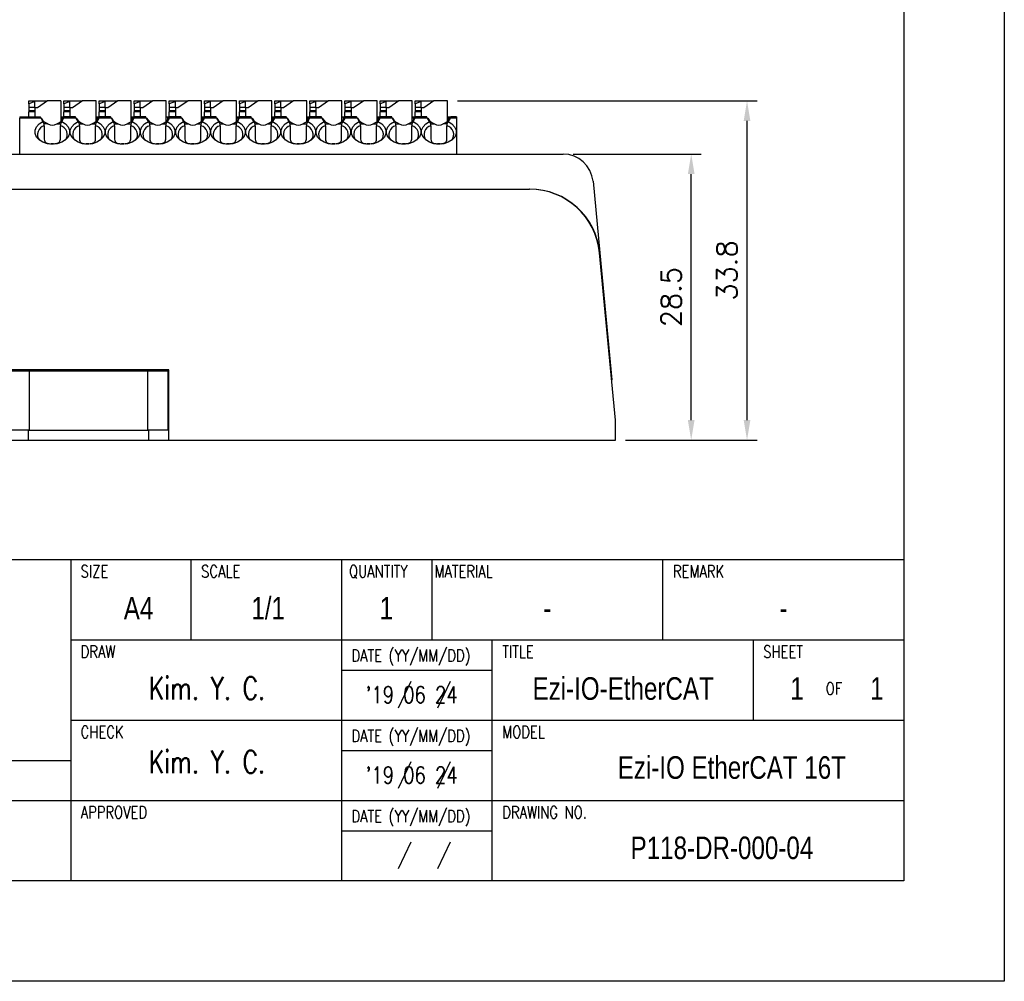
# Model space of a CAD drawing. Header units: millimetres. Extents: x 0 to 297, y 0 to 210.
# Tile 8 of 14: x 199 to 297, y 0 to 96. Entities that reach past the tile are written whole.
import ezdxf

# ---------------------------------------------------------------- set-up
doc = ezdxf.new("R2010")
doc.units = ezdxf.units.MM
doc.header["$PDSIZE"] = -1
doc.layers.add('DIM', color=3, linetype='Continuous')
doc.layers.add('SHEET', color=1, linetype='Continuous')
doc.styles.add('SHB', font='romans.shx', dxfattribs={"width": 0.75, "bigfont": 'whgtxt.shx'})
doc.styles.add('SHEET1', font='ROMANS.SHX', dxfattribs={"width": 0.8, "height": 3})
doc.styles.add('SHEET2', font='txt', dxfattribs={"width": 0.8, "height": 3})
doc.styles.get("Standard").update_dxf_attribs({"font": 'txt.shx', "bigfont": 'whgtxt.shx'})
doc.dimstyles.new('ISO-25', dxfattribs={"dimtxt": 2.5, "dimasz": 2.5, "dimexe": 1.25, "dimexo": 0.625, "dimtad": 1, "dimtxsty": 'Standard', "dimcen": 2.5, "dimadec": 0, "dimazin": 0, "dimtfac": 1, "dimtmove": 0, "dimatfit": 3, "dimfxl": 0, "dimarcsym": 0})

# ---------------------------------------------------------------- blocks, each defined once
blk = doc.blocks.new('*D24')
at = {"color": 8, "lineweight": -2}
for p, q in [((254.044, 82.392), (266.812, 82.392)), ((265.812, 55.892), (265.812, 80.392)), ((259.274, 53.892), (266.812, 53.892))]:
    blk.add_line(p, q, dxfattribs=at)
at = {"color": 8}
for points in [[(265.478, 80.392), (266.145, 80.392), (265.812, 82.392)], [(265.478, 55.892), (266.145, 55.892), (265.812, 53.892)]]:
    blk.add_solid(points, dxfattribs=at)
at = {"layer": 'Defpoints', "color": 0}
for p in [(253.044, 82.392), (265.812, 82.392), (258.274, 53.892)]:
    blk.add_point(p, dxfattribs=at)
at = {"color": 3, "insert": (263.812, 68.142), "char_height": 2, "attachment_point": 5, "rotation": 90}
blk.add_mtext('\\A1;28.5', dxfattribs=at)
blk = doc.blocks.new('*D25')
at = {"color": 8, "lineweight": -2}
for p, q in [((242.524, 87.692), (272.372, 87.692)), ((271.372, 55.892), (271.372, 85.692)), ((259.274, 53.892), (272.372, 53.892))]:
    blk.add_line(p, q, dxfattribs=at)
at = {"color": 8}
for points in [[(271.039, 85.692), (271.706, 85.692), (271.372, 87.692)], [(271.039, 55.892), (271.706, 55.892), (271.372, 53.892)]]:
    blk.add_solid(points, dxfattribs=at)
at = {"layer": 'Defpoints', "color": 0}
for p in [(241.524, 87.692), (271.372, 87.692), (258.274, 53.892)]:
    blk.add_point(p, dxfattribs=at)
at = {"color": 3, "insert": (269.372, 70.792), "char_height": 2, "attachment_point": 5, "rotation": 90}
blk.add_mtext('\\A1;33.8', dxfattribs=at)

msp = doc.modelspace()

# ---------------------------------------------------------------- linework, layer by layer
for p, q in [((199.8244, 87.6921), (200.4244, 87.6921)), ((199.8244, 87.3818), (199.8244, 87.6921)), ((200.4244, 87.6283), (199.8244, 87.3818)), ((199.8244, 87.3818), (199.8244, 87.0188)), ((200.4244, 87.6921), (201.6856, 87.6921)), ((200.4244, 86.9921), (200.4244, 87.6921)), ((201.6856, 87.6921), (200.6859, 86.9921)), ((203.0244, 87.6921), (201.6856, 87.6921)), ((203.0244, 87.6921), (203.0244, 85.645)), ((203.3244, 87.6921), (203.9244, 87.6921)), ((203.3244, 87.3818), (203.3244, 87.6921)), ((203.9244, 87.6283), (203.3244, 87.3818)), ((203.3244, 87.3818), (203.3244, 87.0188)), ((203.9244, 87.6921), (205.1856, 87.6921)), ((203.9244, 86.9921), (203.9244, 87.6921)), ((205.1856, 87.6921), (204.1859, 86.9921)), ((206.5244, 87.6921), (205.1856, 87.6921)), ((206.5244, 85.645), (206.5244, 87.6921)), ((206.8244, 87.6921), (207.4244, 87.6921)), ((206.8244, 87.3818), (206.8244, 87.6921)), ((207.4244, 87.6283), (206.8244, 87.3818)), ((206.8244, 87.3818), (206.8244, 87.0188)), ((207.4244, 87.6921), (208.6856, 87.6921)), ((207.4244, 86.9921), (207.4244, 87.6921)), ((208.6856, 87.6921), (207.6859, 86.9921)), ((210.0244, 87.6921), (208.6856, 87.6921)), ((210.0244, 85.645), (210.0244, 87.6921)), ((210.3244, 87.6921), (210.9244, 87.6921)), ((210.3244, 87.3818), (210.3244, 87.6921)), ((210.9244, 87.6283), (210.3244, 87.3818)), ((210.3244, 87.3818), (210.3244, 87.0188)), ((210.9244, 87.6921), (212.1856, 87.6921)), ((210.9244, 86.9921), (210.9244, 87.6921)), ((212.1856, 87.6921), (211.1859, 86.9921)), ((213.5244, 87.6921), (212.1856, 87.6921)), ((213.5244, 85.645), (213.5244, 87.6921)), ((213.8244, 87.6921), (214.4244, 87.6921)), ((213.8244, 87.3818), (213.8244, 87.6921)), ((214.4244, 87.6283), (213.8244, 87.3818)), ((213.8244, 87.3818), (213.8244, 87.0188)), ((214.4244, 87.6921), (215.6856, 87.6921)), ((214.4244, 86.9921), (214.4244, 87.6921)), ((215.6856, 87.6921), (214.6859, 86.9921)), ((217.0244, 87.6921), (215.6856, 87.6921)), ((217.0244, 85.645), (217.0244, 87.6921)), ((217.3244, 87.6921), (217.9244, 87.6921)), ((217.3244, 87.3818), (217.3244, 87.6921)), ((217.9244, 87.6283), (217.3244, 87.3818)), ((217.3244, 87.3818), (217.3244, 87.0188)), ((217.9244, 87.6921), (219.1856, 87.6921)), ((217.9244, 86.9921), (217.9244, 87.6921)), ((219.1856, 87.6921), (218.1859, 86.9921)), ((220.5244, 87.6921), (219.1856, 87.6921)), ((220.5244, 85.645), (220.5244, 87.6921)), ((220.8244, 87.6921), (221.4244, 87.6921)), ((220.8244, 87.3818), (220.8244, 87.6921)), ((221.4244, 87.6283), (220.8244, 87.3818)), ((220.8244, 87.3818), (220.8244, 87.0188)), ((221.4244, 87.6921), (222.6856, 87.6921)), ((221.4244, 86.9921), (221.4244, 87.6921)), ((222.6856, 87.6921), (221.6859, 86.9921)), ((224.0244, 87.6921), (222.6856, 87.6921)), ((224.0244, 85.645), (224.0244, 87.6921)), ((224.3244, 87.6921), (224.9244, 87.6921)), ((224.3244, 87.3818), (224.3244, 87.6921)), ((224.9244, 87.6283), (224.3244, 87.3818)), ((224.3244, 87.3818), (224.3244, 87.0188)), ((224.9244, 87.6921), (226.1856, 87.6921)), ((224.9244, 86.9921), (224.9244, 87.6921)), ((226.1856, 87.6921), (225.1859, 86.9921)), ((227.5244, 87.6921), (226.1856, 87.6921)), ((227.5244, 85.645), (227.5244, 87.6921)), ((227.8244, 87.6921), (228.4244, 87.6921)), ((227.8244, 87.3818), (227.8244, 87.6921)), ((228.4244, 87.6283), (227.8244, 87.3818)), ((227.8244, 87.3818), (227.8244, 87.0188)), ((228.4244, 87.6921), (229.6856, 87.6921)), ((228.4244, 86.9921), (228.4244, 87.6921)), ((229.6856, 87.6921), (228.6859, 86.9921)), ((231.0244, 87.6921), (229.6856, 87.6921)), ((231.0244, 85.645), (231.0244, 87.6921)), ((231.3244, 87.6921), (231.9244, 87.6921)), ((231.3244, 87.3818), (231.3244, 87.6921)), ((231.9244, 87.6283), (231.3244, 87.3818)), ((231.3244, 87.3818), (231.3244, 87.0188)), ((231.9244, 87.6921), (233.1856, 87.6921)), ((231.9244, 86.9921), (231.9244, 87.6921)), ((233.1856, 87.6921), (232.1859, 86.9921)), ((234.5244, 87.6921), (233.1856, 87.6921)), ((234.5244, 85.645), (234.5244, 87.6921)), ((234.8244, 87.6921), (235.4244, 87.6921)), ((234.8244, 87.3818), (234.8244, 87.6921)), ((235.4244, 87.6283), (234.8244, 87.3818)), ((234.8244, 87.3818), (234.8244, 87.0188)), ((235.4244, 87.6921), (236.6856, 87.6921)), ((235.4244, 86.9921), (235.4244, 87.6921)), ((236.6856, 87.6921), (235.6859, 86.9921)), ((238.0244, 87.6921), (236.6856, 87.6921)), ((238.0244, 85.645), (238.0244, 87.6921)), ((238.3244, 87.6921), (238.9244, 87.6921)), ((238.3244, 87.3818), (238.3244, 87.6921)), ((238.9244, 87.6283), (238.3244, 87.3818)), ((238.3244, 87.3818), (238.3244, 87.0188)), ((238.9244, 87.6921), (240.1856, 87.6921)), ((238.9244, 86.9921), (238.9244, 87.6921)), ((240.1856, 87.6921), (239.1859, 86.9921)), ((241.5244, 87.6921), (240.1856, 87.6921)), ((241.5244, 85.645), (241.5244, 87.6921)), ((199.8244, 87.0188), (199.8244, 86.6842)), ((200.4244, 87.0188), (199.8244, 87.0188)), ((199.8244, 86.6842), (199.8244, 86.5899)), ((200.4244, 86.6842), (199.8244, 86.6842)), ((200.4244, 86.5899), (199.8244, 86.5899)), ((199.8244, 86.0921), (199.8244, 86.5899)), ((200.4244, 86.9921), (200.4244, 86.0921)), ((200.6859, 86.9921), (200.4244, 86.9921)), ((203.3244, 87.0188), (203.3244, 86.6842)), ((203.9244, 87.0188), (203.3244, 87.0188)), ((203.3244, 86.6842), (203.3244, 86.5899)), ((203.9244, 86.6842), (203.3244, 86.6842)), ((203.9244, 86.5899), (203.3244, 86.5899)), ((203.3244, 86.0921), (203.3244, 86.5899)), ((203.9244, 86.9921), (203.9244, 86.0921)), ((204.1859, 86.9921), (203.9244, 86.9921)), ((206.8244, 87.0188), (206.8244, 86.6842)), ((207.4244, 87.0188), (206.8244, 87.0188)), ((206.8244, 86.6842), (206.8244, 86.5899)), ((207.4244, 86.6842), (206.8244, 86.6842)), ((207.4244, 86.5899), (206.8244, 86.5899)), ((206.8244, 86.0921), (206.8244, 86.5899)), ((207.4244, 86.9921), (207.4244, 86.0921)), ((207.6859, 86.9921), (207.4244, 86.9921)), ((210.3244, 87.0188), (210.3244, 86.6842)), ((210.9244, 87.0188), (210.3244, 87.0188)), ((210.3244, 86.6842), (210.3244, 86.5899)), ((210.9244, 86.6842), (210.3244, 86.6842)), ((210.9244, 86.5899), (210.3244, 86.5899)), ((210.3244, 86.0921), (210.3244, 86.5899)), ((210.9244, 86.9921), (210.9244, 86.0921)), ((211.1859, 86.9921), (210.9244, 86.9921)), ((213.8244, 87.0188), (213.8244, 86.6842)), ((214.4244, 87.0188), (213.8244, 87.0188)), ((213.8244, 86.6842), (213.8244, 86.5899)), ((214.4244, 86.6842), (213.8244, 86.6842)), ((214.4244, 86.5899), (213.8244, 86.5899)), ((213.8244, 86.0921), (213.8244, 86.5899)), ((214.4244, 86.9921), (214.4244, 86.0921)), ((214.6859, 86.9921), (214.4244, 86.9921)), ((217.3244, 87.0188), (217.3244, 86.6842)), ((217.9244, 87.0188), (217.3244, 87.0188)), ((217.3244, 86.6842), (217.3244, 86.5899)), ((217.9244, 86.6842), (217.3244, 86.6842)), ((217.9244, 86.5899), (217.3244, 86.5899)), ((217.3244, 86.0921), (217.3244, 86.5899)), ((217.9244, 86.9921), (217.9244, 86.0921)), ((218.1859, 86.9921), (217.9244, 86.9921)), ((220.8244, 87.0188), (220.8244, 86.6842)), ((221.4244, 87.0188), (220.8244, 87.0188)), ((220.8244, 86.6842), (220.8244, 86.5899)), ((221.4244, 86.6842), (220.8244, 86.6842)), ((221.4244, 86.5899), (220.8244, 86.5899)), ((220.8244, 86.0921), (220.8244, 86.5899)), ((221.4244, 86.9921), (221.4244, 86.0921)), ((221.6859, 86.9921), (221.4244, 86.9921)), ((224.3244, 87.0188), (224.3244, 86.6842)), ((224.9244, 87.0188), (224.3244, 87.0188)), ((224.3244, 86.6842), (224.3244, 86.5899)), ((224.9244, 86.6842), (224.3244, 86.6842)), ((224.9244, 86.5899), (224.3244, 86.5899)), ((224.3244, 86.0921), (224.3244, 86.5899)), ((224.9244, 86.9921), (224.9244, 86.0921)), ((225.1859, 86.9921), (224.9244, 86.9921)), ((227.8244, 87.0188), (227.8244, 86.6842)), ((228.4244, 87.0188), (227.8244, 87.0188)), ((227.8244, 86.6842), (227.8244, 86.5899)), ((228.4244, 86.6842), (227.8244, 86.6842)), ((228.4244, 86.5899), (227.8244, 86.5899)), ((227.8244, 86.0921), (227.8244, 86.5899)), ((228.4244, 86.9921), (228.4244, 86.0921)), ((228.6859, 86.9921), (228.4244, 86.9921)), ((231.3244, 87.0188), (231.3244, 86.6842)), ((231.9244, 87.0188), (231.3244, 87.0188)), ((231.3244, 86.6842), (231.3244, 86.5899)), ((231.9244, 86.6842), (231.3244, 86.6842)), ((231.9244, 86.5899), (231.3244, 86.5899)), ((231.3244, 86.0921), (231.3244, 86.5899)), ((231.9244, 86.9921), (231.9244, 86.0921)), ((232.1859, 86.9921), (231.9244, 86.9921)), ((234.8244, 87.0188), (234.8244, 86.6842)), ((235.4244, 87.0188), (234.8244, 87.0188)), ((234.8244, 86.6842), (234.8244, 86.5899)), ((235.4244, 86.6842), (234.8244, 86.6842)), ((235.4244, 86.5899), (234.8244, 86.5899)), ((234.8244, 86.0921), (234.8244, 86.5899)), ((235.4244, 86.9921), (235.4244, 86.0921)), ((235.6859, 86.9921), (235.4244, 86.9921)), ((238.3244, 87.0188), (238.3244, 86.6842)), ((238.9244, 87.0188), (238.3244, 87.0188)), ((238.3244, 86.6842), (238.3244, 86.5899)), ((238.9244, 86.6842), (238.3244, 86.6842)), ((238.9244, 86.5899), (238.3244, 86.5899)), ((238.3244, 86.0921), (238.3244, 86.5899)), ((238.9244, 86.9921), (238.9244, 86.0921)), ((239.1859, 86.9921), (238.9244, 86.9921)), ((198.9244, 86.0921), (200.9702, 86.0921)), ((198.9244, 86.0921), (198.9244, 85.9457)), ((201.0548, 85.9457), (198.9244, 85.9457)), ((198.9244, 82.3921), (198.9244, 85.9457)), ((201.2411, 85.6229), (201.0548, 85.9457)), ((201.3744, 85.3921), (201.2411, 85.6229)), ((201.3744, 85.2065), (201.3744, 85.3921)), ((201.7344, 85.3921), (201.3744, 85.3921)), ((202.6143, 85.3921), (202.9744, 85.3921)), ((203.1076, 85.6229), (202.9744, 85.3921)), ((202.9744, 85.3921), (202.9744, 85.2065)), ((203.0244, 86.0921), (203.155, 86.0921)), ((203.294, 85.9457), (203.1076, 85.6229)), ((203.155, 86.0921), (203.2074, 86.0921)), ((203.2074, 86.0921), (203.3785, 86.0921)), ((203.2144, 85.8921), (203.2144, 85.8457)), ((203.25, 85.8921), (203.2144, 85.8921)), ((204.5548, 85.9457), (203.294, 85.9457)), ((204.4702, 86.0921), (203.3785, 86.0921)), ((204.7411, 85.6229), (204.5548, 85.9457)), ((204.8744, 85.3921), (204.7411, 85.6229)), ((204.8744, 85.2065), (204.8744, 85.3921)), ((204.8744, 85.3921), (205.2344, 85.3921)), ((206.1143, 85.3921), (206.4744, 85.3921)), ((206.6076, 85.6229), (206.4744, 85.3921)), ((206.4744, 85.3921), (206.4744, 85.2065)), ((206.5244, 86.0921), (206.655, 86.0921)), ((206.794, 85.9457), (206.6076, 85.6229)), ((206.655, 86.0921), (206.7074, 86.0921)), ((206.7074, 86.0921), (206.8785, 86.0921)), ((206.7144, 85.8921), (206.7144, 85.8457)), ((206.75, 85.8921), (206.7144, 85.8921)), ((208.0548, 85.9457), (206.794, 85.9457)), ((207.9702, 86.0921), (206.8785, 86.0921)), ((208.2411, 85.6229), (208.0548, 85.9457)), ((208.3744, 85.3921), (208.2411, 85.6229)), ((208.3744, 85.2065), (208.3744, 85.3921)), ((208.3744, 85.3921), (208.7344, 85.3921)), ((209.6143, 85.3921), (209.9744, 85.3921)), ((210.1076, 85.6229), (209.9744, 85.3921)), ((209.9744, 85.3921), (209.9744, 85.2065)), ((210.0244, 86.0921), (210.155, 86.0921)), ((210.294, 85.9457), (210.1076, 85.6229)), ((210.155, 86.0921), (210.2074, 86.0921)), ((210.2074, 86.0921), (210.3785, 86.0921)), ((210.2144, 85.8921), (210.2144, 85.8457)), ((210.25, 85.8921), (210.2144, 85.8921)), ((211.5548, 85.9457), (210.294, 85.9457)), ((211.4702, 86.0921), (210.3785, 86.0921)), ((211.7411, 85.6229), (211.5548, 85.9457)), ((211.8744, 85.3921), (211.7411, 85.6229)), ((211.8744, 85.2065), (211.8744, 85.3921)), ((211.8744, 85.3921), (212.2344, 85.3921)), ((213.1143, 85.3921), (213.4744, 85.3921)), ((213.6076, 85.6229), (213.4744, 85.3921)), ((213.4744, 85.3921), (213.4744, 85.2065)), ((213.5244, 86.0921), (213.655, 86.0921)), ((213.794, 85.9457), (213.6076, 85.6229)), ((213.655, 86.0921), (213.7074, 86.0921)), ((213.7074, 86.0921), (213.8785, 86.0921)), ((213.7144, 85.8921), (213.7144, 85.8457)), ((213.75, 85.8921), (213.7144, 85.8921)), ((215.0548, 85.9457), (213.794, 85.9457)), ((214.9702, 86.0921), (213.8785, 86.0921)), ((215.2411, 85.6229), (215.0548, 85.9457)), ((215.3744, 85.3921), (215.2411, 85.6229)), ((215.3744, 85.2065), (215.3744, 85.3921)), ((215.3744, 85.3921), (215.7344, 85.3921)), ((216.6143, 85.3921), (216.9744, 85.3921)), ((217.1076, 85.6229), (216.9744, 85.3921)), ((216.9744, 85.3921), (216.9744, 85.2065)), ((217.0244, 86.0921), (217.155, 86.0921)), ((217.294, 85.9457), (217.1076, 85.6229)), ((217.155, 86.0921), (217.2074, 86.0921)), ((217.2074, 86.0921), (217.3785, 86.0921)), ((217.2144, 85.8921), (217.2144, 85.8457)), ((217.25, 85.8921), (217.2144, 85.8921)), ((218.5548, 85.9457), (217.294, 85.9457)), ((218.4702, 86.0921), (217.3785, 86.0921)), ((218.7411, 85.6229), (218.5548, 85.9457)), ((218.8744, 85.3921), (218.7411, 85.6229)), ((218.8744, 85.2065), (218.8744, 85.3921)), ((218.8744, 85.3921), (219.2344, 85.3921)), ((220.1143, 85.3921), (220.4744, 85.3921)), ((220.6076, 85.6229), (220.4744, 85.3921)), ((220.4744, 85.3921), (220.4744, 85.2065)), ((220.5244, 86.0921), (220.655, 86.0921)), ((220.794, 85.9457), (220.6076, 85.6229)), ((220.655, 86.0921), (220.7074, 86.0921)), ((220.7074, 86.0921), (220.8785, 86.0921)), ((220.7144, 85.8921), (220.7144, 85.8457)), ((220.75, 85.8921), (220.7144, 85.8921)), ((222.0548, 85.9457), (220.794, 85.9457)), ((221.9702, 86.0921), (220.8785, 86.0921)), ((222.2411, 85.6229), (222.0548, 85.9457)), ((222.3744, 85.3921), (222.2411, 85.6229)), ((222.3744, 85.2065), (222.3744, 85.3921)), ((222.3744, 85.3921), (222.7344, 85.3921)), ((223.6143, 85.3921), (223.9744, 85.3921)), ((224.1076, 85.6229), (223.9744, 85.3921)), ((223.9744, 85.3921), (223.9744, 85.2065)), ((224.0244, 86.0921), (224.155, 86.0921)), ((224.294, 85.9457), (224.1076, 85.6229)), ((224.155, 86.0921), (224.2074, 86.0921)), ((224.2074, 86.0921), (224.3785, 86.0921)), ((224.2144, 85.8921), (224.2144, 85.8457)), ((224.25, 85.8921), (224.2144, 85.8921)), ((225.5548, 85.9457), (224.294, 85.9457)), ((225.4702, 86.0921), (224.3785, 86.0921)), ((225.7411, 85.6229), (225.5548, 85.9457)), ((225.8744, 85.3921), (225.7411, 85.6229)), ((225.8744, 85.2065), (225.8744, 85.3921)), ((225.8744, 85.3921), (226.2344, 85.3921)), ((227.1143, 85.3921), (227.4744, 85.3921)), ((227.6076, 85.6229), (227.4744, 85.3921)), ((227.4744, 85.3921), (227.4744, 85.2065)), ((227.5244, 86.0921), (227.655, 86.0921)), ((227.794, 85.9457), (227.6076, 85.6229)), ((227.655, 86.0921), (227.7074, 86.0921)), ((227.7074, 86.0921), (227.8785, 86.0921)), ((227.7144, 85.8921), (227.7144, 85.8457)), ((227.75, 85.8921), (227.7144, 85.8921)), ((229.0548, 85.9457), (227.794, 85.9457)), ((228.9702, 86.0921), (227.8785, 86.0921)), ((229.2411, 85.6229), (229.0548, 85.9457)), ((229.3744, 85.3921), (229.2411, 85.6229)), ((229.3744, 85.2065), (229.3744, 85.3921)), ((229.3744, 85.3921), (229.7344, 85.3921)), ((230.6143, 85.3921), (230.9744, 85.3921)), ((231.1076, 85.6229), (230.9744, 85.3921)), ((230.9744, 85.3921), (230.9744, 85.2065)), ((231.0244, 86.0921), (231.155, 86.0921)), ((231.294, 85.9457), (231.1076, 85.6229)), ((231.155, 86.0921), (231.2074, 86.0921)), ((231.2074, 86.0921), (231.3785, 86.0921)), ((231.2144, 85.8921), (231.2144, 85.8457)), ((231.25, 85.8921), (231.2144, 85.8921)), ((232.5548, 85.9457), (231.294, 85.9457)), ((232.4702, 86.0921), (231.3785, 86.0921)), ((232.5053, 86.0313), (232.5607, 85.9457)), ((232.7411, 85.6229), (232.5548, 85.9457)), ((232.8744, 85.3921), (232.7411, 85.6229)), ((232.8744, 85.2065), (232.8744, 85.3921)), ((232.8744, 85.3921), (233.2344, 85.3921)), ((234.1143, 85.3921), (234.4744, 85.3921)), ((234.6076, 85.6229), (234.4744, 85.3921)), ((234.4744, 85.3921), (234.4744, 85.2065)), ((234.5244, 86.0921), (234.655, 86.0921)), ((234.794, 85.9457), (234.6076, 85.6229)), ((234.655, 86.0921), (234.7074, 86.0921)), ((234.7074, 86.0921), (234.8785, 86.0921)), ((234.7144, 85.8921), (234.7144, 85.8457)), ((234.75, 85.8921), (234.7144, 85.8921)), ((234.7881, 85.9457), (234.8434, 86.0313)), ((236.0548, 85.9457), (234.794, 85.9457)), ((235.9702, 86.0921), (234.8785, 86.0921)), ((236.2411, 85.6229), (236.0548, 85.9457)), ((236.3744, 85.3921), (236.2411, 85.6229)), ((236.3744, 85.2065), (236.3744, 85.3921)), ((236.3744, 85.3921), (236.7344, 85.3921)), ((237.6143, 85.3921), (237.9744, 85.3921)), ((238.1076, 85.6229), (237.9744, 85.3921)), ((237.9744, 85.3921), (237.9744, 85.2065)), ((238.0244, 86.0921), (238.155, 86.0921)), ((238.294, 85.9457), (238.1076, 85.6229)), ((238.155, 86.0921), (238.2074, 86.0921)), ((238.2074, 86.0921), (238.3785, 86.0921)), ((238.2144, 85.8921), (238.2144, 85.8457)), ((238.25, 85.8921), (238.2144, 85.8921)), ((239.5548, 85.9457), (238.294, 85.9457)), ((239.4702, 86.0921), (238.3785, 86.0921)), ((239.7411, 85.6229), (239.5548, 85.9457)), ((239.8744, 85.3921), (239.7411, 85.6229)), ((239.8744, 85.2065), (239.8744, 85.3921)), ((239.8744, 85.3921), (240.2344, 85.3921)), ((241.4744, 85.3921), (241.1143, 85.3921)), ((241.6076, 85.6229), (241.4744, 85.3921)), ((241.4744, 85.3921), (241.4744, 85.2065)), ((241.5244, 86.0921), (241.655, 86.0921)), ((241.794, 85.9457), (241.6076, 85.6229)), ((241.655, 86.0921), (241.7074, 86.0921)), ((241.7074, 86.0921), (241.8785, 86.0921)), ((241.7144, 85.8921), (241.7144, 85.8457)), ((241.75, 85.8921), (241.7144, 85.8921)), ((242.4244, 85.9457), (241.794, 85.9457)), ((242.4244, 86.0921), (241.8785, 86.0921)), ((242.4244, 86.0921), (242.4244, 85.9457)), ((242.4244, 85.9457), (242.4244, 82.3921)), ((201.3744, 85.2065), (201.3744, 83.8865)), ((202.9744, 83.8865), (202.9744, 85.2065)), ((204.8744, 85.2065), (204.8744, 83.8865)), ((206.4744, 83.8865), (206.4744, 85.2065)), ((208.3744, 85.2065), (208.3744, 83.8865)), ((209.9744, 83.8865), (209.9744, 85.2065)), ((211.8744, 85.2065), (211.8744, 83.8865)), ((213.4744, 83.8865), (213.4744, 85.2065)), ((215.3744, 85.2065), (215.3744, 83.8865)), ((216.9744, 83.8865), (216.9744, 85.2065)), ((218.8744, 85.2065), (218.8744, 83.8865)), ((220.4744, 83.8865), (220.4744, 85.2065)), ((222.3744, 85.2065), (222.3744, 83.8865)), ((223.9744, 83.8865), (223.9744, 85.2065)), ((225.8744, 85.2065), (225.8744, 83.8865)), ((227.4744, 83.8865), (227.4744, 85.2065)), ((229.3744, 85.2065), (229.3744, 83.8865)), ((230.9744, 83.8865), (230.9744, 85.2065)), ((232.8744, 85.2065), (232.8744, 83.8865)), ((234.4744, 83.8865), (234.4744, 85.2065)), ((236.3744, 85.2065), (236.3744, 83.8865)), ((237.9744, 83.8865), (237.9744, 85.2065)), ((239.8744, 85.2065), (239.8744, 83.8865)), ((241.4744, 83.8865), (241.4744, 85.2065)), ((190.2744, 82.3921), (253.0441, 82.3921)), ((256.0308, 79.6739), (256.7029, 72.5496)), ((190.2744, 78.8921), (249.7036, 78.8921)), ((258.2744, 55.8921), (256.6715, 72.5621)), ((256.7029, 72.5496), (257.897, 59.8921)), ((213.7744, 60.8921), (197.7744, 60.8921)), ((204.8744, 60.7921), (204.8744, 60.8921)), ((206.6744, 60.7921), (206.6744, 60.8921)), ((213.7744, 53.8921), (213.7744, 60.8921)), ((197.8744, 60.7921), (199.8744, 60.7921)), ((199.8744, 60.7921), (199.8744, 54.8921)), ((199.8744, 60.7921), (211.6744, 60.7921)), ((211.6744, 54.8921), (211.6744, 60.7921)), ((211.6744, 60.7921), (213.6744, 60.7921)), ((213.6744, 60.7921), (213.6744, 54.8921)), ((257.8897, 59.8921), (257.897, 59.8921)), ((213.6744, 59.3921), (213.7744, 59.3921)), ((258.2744, 53.8921), (258.2744, 55.8921)), ((199.8744, 54.8921), (197.8744, 54.8921)), ((199.7744, 54.8921), (199.7744, 53.8921)), ((199.8744, 54.8921), (211.6744, 54.8921)), ((213.6744, 54.8921), (211.6744, 54.8921)), ((211.7744, 53.8921), (211.7744, 54.8921)), ((197.7744, 53.8921), (199.7744, 53.8921)), ((199.7744, 53.8921), (211.7744, 53.8921)), ((211.7744, 53.8921), (213.7744, 53.8921)), ((213.7744, 53.8921), (258.2744, 53.8921))]:
    msp.add_line(p, q)
at = {"color": 6}
msp.add_lwpolyline([(0, 210), (297, 210), (297, 0), (0, 0)], close=True, dxfattribs=at)
at = {"color": 4}
msp.add_lwpolyline([(10, 200), (287, 200), (287, 10), (10, 10)], close=True, dxfattribs=at)
at = {"flags": 128}
for points in [[(203.1076, 85.6229), (203.4808, 85.3951), (203.7479, 85.1021), (203.8874, 84.7677), (203.8879, 84.4191), (203.7494, 84.0845), (203.4832, 83.7911), (203.1107, 83.5627), (202.6623, 83.4178), (202.1744, 83.3681), (201.6864, 83.4178), (201.238, 83.5627), (200.8655, 83.7911), (200.5993, 84.0845), (200.4608, 84.4191), (200.4613, 84.7677), (200.6008, 85.1021), (200.868, 85.3951), (201.2411, 85.6229)], [(201.0548, 85.9457), (201.0189, 86.0078), (200.9922, 86.054), (200.9758, 86.0825), (200.9702, 86.0921)], [(203.3785, 86.0921), (203.373, 86.0825), (203.3565, 86.054), (203.3299, 86.0078), (203.294, 85.9457)], [(206.6076, 85.6229), (206.9808, 85.3951), (207.2479, 85.1021), (207.3874, 84.7677), (207.3879, 84.4191), (207.2494, 84.0845), (206.9832, 83.7911), (206.6107, 83.5627), (206.1623, 83.4178), (205.6744, 83.3681), (205.1864, 83.4178), (204.738, 83.5627), (204.3655, 83.7911), (204.0993, 84.0845), (203.9608, 84.4191), (203.9613, 84.7677), (204.1008, 85.1021), (204.368, 85.3951), (204.7411, 85.6229)], [(204.5548, 85.9457), (204.5189, 86.0078), (204.4922, 86.054), (204.4758, 86.0825), (204.4702, 86.0921)], [(206.8785, 86.0921), (206.873, 86.0825), (206.8565, 86.054), (206.8299, 86.0078), (206.794, 85.9457)], [(210.1076, 85.6229), (210.4808, 85.3951), (210.7479, 85.1021), (210.8874, 84.7677), (210.8879, 84.4191), (210.7494, 84.0845), (210.4832, 83.7911), (210.1107, 83.5627), (209.6623, 83.4178), (209.1744, 83.3681), (208.6864, 83.4178), (208.238, 83.5627), (207.8655, 83.7911), (207.5993, 84.0845), (207.4608, 84.4191), (207.4613, 84.7677), (207.6008, 85.1021), (207.868, 85.3951), (208.2411, 85.6229)], [(208.0548, 85.9457), (208.0189, 86.0078), (207.9922, 86.054), (207.9758, 86.0825), (207.9702, 86.0921)], [(210.3785, 86.0921), (210.373, 86.0825), (210.3565, 86.054), (210.3299, 86.0078), (210.294, 85.9457)], [(213.6076, 85.6229), (213.9808, 85.3951), (214.2479, 85.1021), (214.3874, 84.7677), (214.3879, 84.4191), (214.2494, 84.0845), (213.9832, 83.7911), (213.6107, 83.5627), (213.1623, 83.4178), (212.6744, 83.3681), (212.1864, 83.4178), (211.738, 83.5627), (211.3655, 83.7911), (211.0993, 84.0845), (210.9608, 84.4191), (210.9613, 84.7677), (211.1008, 85.1021), (211.368, 85.3951), (211.7411, 85.6229)], [(211.5548, 85.9457), (211.5189, 86.0078), (211.4922, 86.054), (211.4758, 86.0825), (211.4702, 86.0921)], [(213.8785, 86.0921), (213.873, 86.0825), (213.8565, 86.054), (213.8299, 86.0078), (213.794, 85.9457)], [(217.1076, 85.6229), (217.4807, 85.3951), (217.7479, 85.1021), (217.8874, 84.7677), (217.8879, 84.4191), (217.7494, 84.0845), (217.4832, 83.7911), (217.1107, 83.5627), (216.6623, 83.4178), (216.1744, 83.3681), (215.6864, 83.4178), (215.238, 83.5627), (214.8655, 83.7911), (214.5993, 84.0845), (214.4608, 84.4191), (214.4613, 84.7677), (214.6008, 85.1021), (214.868, 85.3951), (215.2411, 85.6229)], [(215.0548, 85.9457), (215.0189, 86.0078), (214.9922, 86.054), (214.9758, 86.0825), (214.9702, 86.0921)], [(217.3785, 86.0921), (217.373, 86.0825), (217.3565, 86.054), (217.3299, 86.0078), (217.294, 85.9457)], [(220.6076, 85.6229), (220.9808, 85.3951), (221.2479, 85.1021), (221.3874, 84.7677), (221.3879, 84.4191), (221.2494, 84.0845), (220.9832, 83.7911), (220.6107, 83.5627), (220.1623, 83.4178), (219.6744, 83.3681), (219.1864, 83.4178), (218.738, 83.5627), (218.3655, 83.7911), (218.0993, 84.0845), (217.9608, 84.4191), (217.9613, 84.7677), (218.1008, 85.1021), (218.368, 85.3951), (218.7411, 85.6229)], [(218.5548, 85.9457), (218.5189, 86.0078), (218.4922, 86.054), (218.4758, 86.0825), (218.4702, 86.0921)], [(220.8785, 86.0921), (220.873, 86.0825), (220.8565, 86.054), (220.8299, 86.0078), (220.794, 85.9457)], [(224.1076, 85.6229), (224.4808, 85.3951), (224.7479, 85.1021), (224.8874, 84.7677), (224.8879, 84.4191), (224.7494, 84.0845), (224.4832, 83.7911), (224.1107, 83.5627), (223.6623, 83.4178), (223.1744, 83.3681), (222.6864, 83.4178), (222.238, 83.5627), (221.8655, 83.7911), (221.5993, 84.0845), (221.4608, 84.4191), (221.4613, 84.7677), (221.6008, 85.1021), (221.868, 85.3951), (222.2411, 85.6229)], [(222.0548, 85.9457), (222.0189, 86.0078), (221.9922, 86.054), (221.9758, 86.0825), (221.9702, 86.0921)], [(224.3785, 86.0921), (224.373, 86.0825), (224.3565, 86.054), (224.3299, 86.0078), (224.294, 85.9457)], [(227.6076, 85.6229), (227.9808, 85.3951), (228.2479, 85.1021), (228.3874, 84.7677), (228.3879, 84.4191), (228.2494, 84.0845), (227.9832, 83.7911), (227.6107, 83.5627), (227.1623, 83.4178), (226.6744, 83.3681), (226.1864, 83.4178), (225.738, 83.5627), (225.3655, 83.7911), (225.0993, 84.0845), (224.9608, 84.4191), (224.9613, 84.7677), (225.1008, 85.1021), (225.368, 85.3951), (225.7411, 85.6229)], [(225.5548, 85.9457), (225.5189, 86.0078), (225.4922, 86.054), (225.4758, 86.0825), (225.4702, 86.0921)], [(227.8785, 86.0921), (227.873, 86.0825), (227.8565, 86.054), (227.8299, 86.0078), (227.794, 85.9457)], [(231.1076, 85.6229), (231.4808, 85.3951), (231.7479, 85.1021), (231.8874, 84.7677), (231.8879, 84.4191), (231.7494, 84.0845), (231.4832, 83.7911), (231.1107, 83.5627), (230.6623, 83.4178), (230.1744, 83.3681), (229.6864, 83.4178), (229.238, 83.5627), (228.8655, 83.7911), (228.5993, 84.0845), (228.4608, 84.4191), (228.4613, 84.7677), (228.6008, 85.1021), (228.868, 85.3951), (229.2411, 85.6229)], [(229.0548, 85.9457), (229.0189, 86.0078), (228.9922, 86.054), (228.9758, 86.0825), (228.9702, 86.0921)], [(231.3785, 86.0921), (231.373, 86.0825), (231.3565, 86.054), (231.3299, 86.0078), (231.294, 85.9457)], [(234.6076, 85.6229), (234.9808, 85.3951), (235.2479, 85.1021), (235.3874, 84.7677), (235.3879, 84.4191), (235.2494, 84.0845), (234.9832, 83.7911), (234.6107, 83.5627), (234.1623, 83.4178), (233.6744, 83.3681), (233.1864, 83.4178), (232.738, 83.5627), (232.3655, 83.7911), (232.0993, 84.0845), (231.9608, 84.4191), (231.9613, 84.7677), (232.1008, 85.1021), (232.368, 85.3951), (232.7411, 85.6229)], [(232.5548, 85.9457), (232.5189, 86.0078), (232.4922, 86.054), (232.4758, 86.0825), (232.4702, 86.0921)], [(234.8785, 86.0921), (234.873, 86.0825), (234.8565, 86.054), (234.8299, 86.0078), (234.794, 85.9457)], [(238.1076, 85.6229), (238.4808, 85.3951), (238.7479, 85.1021), (238.8874, 84.7677), (238.8879, 84.4191), (238.7494, 84.0845), (238.4832, 83.7911), (238.1107, 83.5627), (237.6623, 83.4178), (237.1744, 83.3681), (236.6864, 83.4178), (236.238, 83.5627), (235.8655, 83.7911), (235.5993, 84.0845), (235.4608, 84.4191), (235.4613, 84.7677), (235.6008, 85.1021), (235.868, 85.3951), (236.2411, 85.6229)], [(236.0548, 85.9457), (236.0189, 86.0078), (235.9922, 86.054), (235.9758, 86.0825), (235.9702, 86.0921)], [(238.3785, 86.0921), (238.373, 86.0825), (238.3565, 86.054), (238.3299, 86.0078), (238.294, 85.9457)], [(241.6076, 85.6229), (241.9808, 85.3951), (242.2479, 85.1021), (242.3874, 84.7677), (242.3879, 84.4191), (242.2494, 84.0845), (241.9832, 83.7911), (241.6107, 83.5627), (241.1623, 83.4178), (240.6744, 83.3681), (240.1864, 83.4178), (239.738, 83.5627), (239.3655, 83.7911), (239.0993, 84.0845), (238.9608, 84.4191), (238.9613, 84.7677), (239.1008, 85.1021), (239.368, 85.3951), (239.7411, 85.6229)], [(239.5548, 85.9457), (239.5189, 86.0078), (239.4922, 86.054), (239.4758, 86.0825), (239.4702, 86.0921)], [(241.8785, 86.0921), (241.873, 86.0825), (241.8565, 86.054), (241.8299, 86.0078), (241.794, 85.9457)]]:
    msp.add_lwpolyline(points, dxfattribs=at)
for centre, radius, start, end in [((202.1744, 86.0603), 0.8, 236.63786, 303.36214), ((205.6744, 86.0603), 0.8, 236.63786, 303.36214), ((209.1744, 86.0603), 0.8, 236.63786, 303.36214), ((212.6744, 86.0603), 0.8, 236.63786, 303.36214), ((216.1744, 86.0603), 0.8, 236.63786, 303.36214), ((219.6744, 86.0603), 0.8, 236.63786, 303.36214), ((223.1744, 86.0603), 0.8, 236.63786, 303.36214), ((226.6744, 86.0603), 0.8, 236.63786, 303.36214), ((230.1744, 86.0603), 0.8, 236.63786, 303.36214), ((233.6744, 86.0603), 0.8, 236.63786, 303.36214), ((237.1744, 86.0603), 0.8, 236.63786, 303.36214), ((240.6744, 86.0603), 0.8, 236.63786, 303.36214), ((201.6097, 84.3234), 0.9139, 104.92014, 216.875767), ((202.739, 84.3234), 0.9139, 323.126685, 75.077674), ((205.1097, 84.3234), 0.9139, 104.92014, 216.875767), ((206.2391, 84.3234), 0.9139, 323.12434, 75.080018), ((208.6097, 84.3234), 0.9139, 104.919813, 216.875828), ((209.7391, 84.3234), 0.9139, 323.124172, 75.080187), ((212.1097, 84.3234), 0.9139, 104.919813, 216.875828), ((213.2391, 84.3234), 0.9139, 323.124172, 75.080187), ((215.6097, 84.3234), 0.9139, 104.919982, 216.87566), ((216.7391, 84.3234), 0.9139, 323.124172, 75.080187), ((219.1097, 84.3234), 0.9139, 104.921069, 216.874572), ((220.239, 84.3234), 0.9139, 323.125501, 75.078858), ((222.6097, 84.3234), 0.9139, 104.919977, 216.875798), ((223.739, 84.3234), 0.9139, 323.125428, 75.078931), ((226.1097, 84.3234), 0.9139, 104.920061, 216.875713), ((227.239, 84.3234), 0.9139, 323.125459, 75.078767), ((229.6097, 84.3234), 0.9139, 104.921233, 216.874541), ((230.739, 84.3234), 0.9139, 323.125459, 75.078767), ((233.1097, 84.3234), 0.9139, 104.921233, 216.874541), ((234.239, 84.3234), 0.9139, 323.12548, 75.078812), ((236.6097, 84.3234), 0.9139, 104.920605, 216.875169), ((237.739, 84.3234), 0.9139, 323.124857, 75.079435), ((240.1097, 84.3234), 0.9139, 104.920565, 216.875143), ((241.239, 84.3234), 0.9139, 323.125169, 75.079124), ((253.0441, 79.3921), 3, 5.389312, 90), ((249.7036, 71.8921), 7, 5.492325, 90), ((249.7338, 71.8921), 7, 5.389312, 90)]:
    msp.add_arc(centre, radius, start, end)
for centre, major_axis, ratio, start_param, end_param in [((202.1744, 87.0872), (0, 1.7787), 0.8164966, 2.2676264, 2.8338204), ((202.1744, 87.0872), (0, 1.7787), 0.8164966, 3.4493649, 4.0155589), ((203.155, 85.5921), (0, 0.5), 0.0349208, 5.126844, 6.2831853), ((203.2074, 85.8921), (0, 0.2), 0.0349208, 4.712389, 6.2831853), ((205.6744, 87.0872), (0, 1.7787), 0.8164966, 2.2676264, 2.8338204), ((205.6744, 87.0872), (0, 1.7787), 0.8164966, 3.4493649, 4.0155589), ((206.655, 85.5921), (0, 0.5), 0.0349208, 5.126844, 6.2831853), ((206.7074, 85.8921), (0, 0.2), 0.0349208, 4.712389, 6.2831853), ((209.1744, 87.0872), (0, 1.7787), 0.8164966, 2.2676264, 2.8338204), ((209.1744, 87.0872), (0, 1.7787), 0.8164966, 3.4493649, 4.0155589), ((210.155, 85.5921), (0, 0.5), 0.0349208, 5.126844, 6.2831853), ((210.2074, 85.8921), (0, 0.2), 0.0349208, 4.712389, 6.2831853), ((212.6744, 87.0872), (0, 1.7787), 0.8164966, 2.2676264, 2.8338204), ((212.6744, 87.0872), (0, 1.7787), 0.8164966, 3.4493649, 4.0155589), ((213.655, 85.5921), (0, 0.5), 0.0349208, 5.126844, 6.2831853), ((213.7074, 85.8921), (0, 0.2), 0.0349208, 4.712389, 6.2831853), ((216.1744, 87.0872), (0, 1.7787), 0.8164966, 2.2676264, 2.8338204), ((216.1744, 87.0872), (0, 1.7787), 0.8164966, 3.4493649, 4.0155589), ((217.155, 85.5921), (0, 0.5), 0.0349208, 5.126844, 6.2831853), ((217.2074, 85.8921), (0, 0.2), 0.0349208, 4.712389, 6.2831853), ((219.6744, 87.0872), (0, 1.7787), 0.8164966, 2.2676264, 2.8338204), ((219.6744, 87.0872), (0, 1.7787), 0.8164966, 3.4493649, 4.0155589), ((220.655, 85.5921), (0, 0.5), 0.0349208, 5.126844, 6.2831853), ((220.7074, 85.8921), (0, 0.2), 0.0349208, 4.712389, 6.2831853), ((223.1744, 87.0872), (0, 1.7787), 0.8164966, 2.2676264, 2.8338204), ((223.1744, 87.0872), (0, 1.7787), 0.8164966, 3.4493649, 4.0155589), ((224.155, 85.5921), (0, 0.5), 0.0349208, 5.126844, 6.2831853), ((224.2074, 85.8921), (0, 0.2), 0.0349208, 4.712389, 6.2831853), ((226.6744, 87.0872), (0, 1.7787), 0.8164966, 2.2676264, 2.8338204), ((226.6744, 87.0872), (0, 1.7787), 0.8164966, 3.4493649, 4.0155589), ((227.655, 85.5921), (0, 0.5), 0.0349208, 5.126844, 6.2831853), ((227.7074, 85.8921), (0, 0.2), 0.0349208, 4.712389, 6.2831853), ((230.1744, 87.0872), (0, 1.7787), 0.8164966, 2.2676264, 2.8338204), ((230.1744, 87.0872), (0, 1.7787), 0.8164966, 3.4493649, 4.0155589), ((231.155, 85.5921), (0, 0.5), 0.0349208, 5.126844, 6.2831853), ((231.2074, 85.8921), (0, 0.2), 0.0349208, 4.712389, 6.2831853), ((233.6744, 87.0872), (0, 1.7787), 0.8164966, 2.2676264, 2.8338204), ((233.6744, 87.0872), (0, 1.7787), 0.8164966, 3.4493649, 4.0155589), ((234.655, 85.5921), (0, 0.5), 0.0349208, 5.126844, 6.2831853), ((234.7074, 85.8921), (0, 0.2), 0.0349208, 4.712389, 6.2831853), ((237.1744, 87.0872), (0, 1.7787), 0.8164966, 2.2676264, 2.8338204), ((237.1744, 87.0872), (0, 1.7787), 0.8164966, 3.4493649, 4.0155589), ((238.155, 85.5921), (0, 0.5), 0.0349208, 5.126844, 6.2831853), ((238.2074, 85.8921), (0, 0.2), 0.0349208, 4.712389, 6.2831853), ((240.6744, 87.0872), (0, 1.7787), 0.8164966, 2.2676264, 2.8338204), ((240.6744, 87.0872), (0, 1.7787), 0.8164966, 3.4493649, 4.0155589), ((241.655, 85.5921), (0, 0.5), 0.0349208, 5.126844, 6.2831853), ((241.7074, 85.8921), (0, 0.2), 0.0349208, 4.712389, 6.2831853), ((202.1744, 81.2921), (0, 2.1213), 0.7071068, 0, 0.1728467), ((202.1744, 81.2921), (0, 2.1213), 0.7071068, 6.1103386, 6.2831853), ((205.6744, 81.2921), (0, 2.1213), 0.7071068, 0, 0.1728467), ((205.6744, 81.2921), (0, 2.1213), 0.7071068, 6.1103386, 6.2831853), ((209.1744, 81.2921), (0, 2.1213), 0.7071068, 0, 0.1728467), ((209.1744, 81.2921), (0, 2.1213), 0.7071068, 6.1103386, 6.2831853), ((212.6744, 81.2921), (0, 2.1213), 0.7071068, 0, 0.1728467), ((212.6744, 81.2921), (0, 2.1213), 0.7071068, 6.1103386, 6.2831853), ((216.1744, 81.2921), (0, 2.1213), 0.7071068, 0, 0.1728467), ((216.1744, 81.2921), (0, 2.1213), 0.7071068, 6.1103386, 6.2831853), ((219.6744, 81.2921), (0, 2.1213), 0.7071068, 0, 0.1728467), ((219.6744, 81.2921), (0, 2.1213), 0.7071068, 6.1103386, 6.2831853), ((223.1744, 81.2921), (0, 2.1213), 0.7071068, 0, 0.1728467), ((223.1744, 81.2921), (0, 2.1213), 0.7071068, 6.1103386, 6.2831853), ((226.6744, 81.2921), (0, 2.1213), 0.7071068, 0, 0.1728467), ((226.6744, 81.2921), (0, 2.1213), 0.7071068, 6.1103386, 6.2831853), ((230.1744, 81.2921), (0, 2.1213), 0.7071068, 0, 0.1728467), ((230.1744, 81.2921), (0, 2.1213), 0.7071068, 6.1103386, 6.2831853), ((233.6744, 81.2921), (0, 2.1213), 0.7071068, 0, 0.1728467), ((233.6744, 81.2921), (0, 2.1213), 0.7071068, 6.1103386, 6.2831853), ((237.1744, 81.2921), (0, 2.1213), 0.7071068, 0, 0.1728467), ((237.1744, 81.2921), (0, 2.1213), 0.7071068, 6.1103386, 6.2831853), ((240.6744, 81.2921), (0, 2.1213), 0.7071068, 0, 0.1728467), ((240.6744, 81.2921), (0, 2.1213), 0.7071068, 6.1103386, 6.2831853)]:
    msp.add_ellipse(centre, major_axis=major_axis, ratio=ratio, start_param=start_param, end_param=end_param)
for points, knots in [([(201.3744, 83.8865), (201.384, 83.7942), (201.3997, 83.6427), (201.5468, 83.5078), (201.7369, 83.4438), (201.9577, 83.4172), (202.1079, 83.4146), (202.1744, 83.4134)], [0, 0, 0, 0, 0.294762, 0.4841113, 0.6738975, 0.8558248, 1, 1, 1, 1]), ([(202.1744, 83.4134), (202.261, 83.4153), (202.4344, 83.4191), (202.6645, 83.4555), (202.8361, 83.5303), (202.9545, 83.6672), (202.967, 83.8055), (202.9744, 83.8865)], [0, 0, 0, 0, 0.1875878, 0.3752707, 0.560141, 0.7420075, 1, 1, 1, 1]), ([(204.8744, 83.8865), (204.884, 83.7942), (204.8997, 83.6427), (205.0468, 83.5078), (205.2369, 83.4438), (205.4577, 83.4172), (205.6079, 83.4146), (205.6744, 83.4134)], [0, 0, 0, 0, 0.294762, 0.4841114, 0.6738976, 0.8558275, 1, 1, 1, 1]), ([(205.6744, 83.4134), (205.761, 83.4153), (205.9344, 83.4191), (206.1645, 83.4555), (206.3361, 83.5303), (206.4545, 83.6672), (206.467, 83.8055), (206.4744, 83.8865)], [0, 0, 0, 0, 0.1875878, 0.3752707, 0.560141, 0.7420075, 1, 1, 1, 1]), ([(208.3744, 83.8865), (208.384, 83.7942), (208.3997, 83.6427), (208.5468, 83.5078), (208.7369, 83.4438), (208.9577, 83.4172), (209.1079, 83.4146), (209.1744, 83.4134)], [0, 0, 0, 0, 0.2947617, 0.4841112, 0.6738975, 0.8558274, 1, 1, 1, 1]), ([(209.1744, 83.4134), (209.261, 83.4153), (209.4344, 83.4191), (209.6645, 83.4555), (209.836, 83.5303), (209.9545, 83.6672), (209.967, 83.8055), (209.9744, 83.8865)], [0, 0, 0, 0, 0.1875877, 0.3752705, 0.5601405, 0.742008, 1, 1, 1, 1]), ([(211.8744, 83.8865), (211.884, 83.7942), (211.8997, 83.6427), (212.0468, 83.5078), (212.2369, 83.4438), (212.4577, 83.4172), (212.6079, 83.4146), (212.6744, 83.4134)], [0, 0, 0, 0, 0.2947617, 0.4841112, 0.6738975, 0.8558274, 1, 1, 1, 1]), ([(212.6744, 83.4134), (212.761, 83.4153), (212.9344, 83.4191), (213.1645, 83.4555), (213.336, 83.5303), (213.4545, 83.6672), (213.467, 83.8055), (213.4744, 83.8865)], [0, 0, 0, 0, 0.1875876, 0.3752726, 0.5601408, 0.7420082, 1, 1, 1, 1]), ([(215.3744, 83.8865), (215.384, 83.7942), (215.3997, 83.6427), (215.5468, 83.5078), (215.7369, 83.4438), (215.9577, 83.4172), (216.1079, 83.4146), (216.1744, 83.4134)], [0, 0, 0, 0, 0.29476195, 0.48411282, 0.67389727, 0.85582731, 1, 1, 1, 1]), ([(216.1744, 83.4134), (216.261, 83.4153), (216.4344, 83.4191), (216.6645, 83.4555), (216.836, 83.5303), (216.9545, 83.6672), (216.967, 83.8055), (216.9744, 83.8865)], [0, 0, 0, 0, 0.1875876, 0.3752726, 0.5601408, 0.7420082, 1, 1, 1, 1]), ([(218.8744, 83.8865), (218.884, 83.7942), (218.8997, 83.6427), (219.0468, 83.5078), (219.2369, 83.4438), (219.4577, 83.4172), (219.6079, 83.4146), (219.6744, 83.4134)], [0, 0, 0, 0, 0.29476225, 0.48411193, 0.6738984, 0.85582726, 1, 1, 1, 1]), ([(219.6744, 83.4134), (219.761, 83.4153), (219.9344, 83.4191), (220.1645, 83.4555), (220.336, 83.5303), (220.4545, 83.6672), (220.467, 83.8055), (220.4744, 83.8865)], [0, 0, 0, 0, 0.1875888, 0.3752726, 0.5601408, 0.7420081, 1, 1, 1, 1]), ([(222.3744, 83.8865), (222.384, 83.7942), (222.3997, 83.6427), (222.5468, 83.5078), (222.7369, 83.4438), (222.9577, 83.4172), (223.1079, 83.4146), (223.1744, 83.4134)], [0, 0, 0, 0, 0.2947619, 0.4841113, 0.6738975, 0.8558261, 1, 1, 1, 1]), ([(223.1744, 83.4134), (223.261, 83.4153), (223.4344, 83.4191), (223.6645, 83.4555), (223.8361, 83.5303), (223.9545, 83.6672), (223.967, 83.8055), (223.9744, 83.8865)], [0, 0, 0, 0, 0.1875877, 0.3752717, 0.5601409, 0.7420078, 1, 1, 1, 1]), ([(225.8744, 83.8865), (225.884, 83.7942), (225.8997, 83.6427), (226.0468, 83.5078), (226.2369, 83.4438), (226.4577, 83.4172), (226.6079, 83.4146), (226.6744, 83.4134)], [0, 0, 0, 0, 0.294762, 0.4841121, 0.6738974, 0.8558261, 1, 1, 1, 1]), ([(226.6744, 83.4134), (226.761, 83.4153), (226.9344, 83.4191), (227.1645, 83.4555), (227.336, 83.5303), (227.4545, 83.6672), (227.467, 83.8055), (227.4744, 83.8865)], [0, 0, 0, 0, 0.1875877, 0.3752716, 0.5601408, 0.7420077, 1, 1, 1, 1]), ([(229.3744, 83.8865), (229.384, 83.7942), (229.3997, 83.6427), (229.5468, 83.5078), (229.7369, 83.4438), (229.9577, 83.4172), (230.1079, 83.4146), (230.1744, 83.4134)], [0, 0, 0, 0, 0.294762, 0.4841122, 0.6738985, 0.855826, 1, 1, 1, 1]), ([(230.1744, 83.4134), (230.261, 83.4153), (230.4344, 83.4191), (230.6645, 83.4555), (230.836, 83.5303), (230.9545, 83.6672), (230.967, 83.8055), (230.9744, 83.8865)], [0, 0, 0, 0, 0.1875877, 0.3752716, 0.5601408, 0.7420077, 1, 1, 1, 1]), ([(232.8744, 83.8865), (232.884, 83.7942), (232.8997, 83.6427), (233.0468, 83.5078), (233.2369, 83.4438), (233.4577, 83.4172), (233.6079, 83.4146), (233.6744, 83.4134)], [0, 0, 0, 0, 0.2947621, 0.4841122, 0.6738986, 0.8558267, 1, 1, 1, 1]), ([(233.6744, 83.4134), (233.761, 83.4153), (233.9344, 83.4191), (234.1645, 83.4555), (234.336, 83.5303), (234.4545, 83.6672), (234.467, 83.8055), (234.4744, 83.8865)], [0, 0, 0, 0, 0.1875883, 0.3752721, 0.5601408, 0.7420079, 1, 1, 1, 1]), ([(236.3744, 83.8865), (236.384, 83.7942), (236.3997, 83.6427), (236.5468, 83.5078), (236.7369, 83.4438), (236.9577, 83.4172), (237.1079, 83.4146), (237.1744, 83.4134)], [0, 0, 0, 0, 0.294762, 0.4841118, 0.6738981, 0.8558267, 1, 1, 1, 1]), ([(237.1744, 83.4134), (237.261, 83.4153), (237.4344, 83.4191), (237.6645, 83.4555), (237.836, 83.5303), (237.9545, 83.6672), (237.967, 83.8055), (237.9744, 83.8865)], [0, 0, 0, 0, 0.1875883, 0.3752717, 0.5601409, 0.7420078, 1, 1, 1, 1]), ([(239.8744, 83.8865), (239.884, 83.7942), (239.8997, 83.6427), (240.0468, 83.5078), (240.2369, 83.4438), (240.4577, 83.4172), (240.6079, 83.4146), (240.6744, 83.4134)], [0, 0, 0, 0, 0.2947619, 0.4841121, 0.673898, 0.8558267, 1, 1, 1, 1]), ([(240.6744, 83.4134), (240.761, 83.4153), (240.9344, 83.4191), (241.1645, 83.4555), (241.336, 83.5303), (241.4545, 83.6672), (241.467, 83.8055), (241.4744, 83.8865)], [0, 0, 0, 0, 0.1875883, 0.3752719, 0.5601408, 0.7420079, 1, 1, 1, 1])]:
    msp.add_open_spline(points, degree=3, knots=knots)
at = {"layer": 'SHEET', "color": 7}
for p, q in [((159, 42), (287, 42)), ((204, 42), (204, 10)), ((159, 22), (204, 22))]:
    msp.add_line(p, q, dxfattribs=at)
at = {"layer": 'SHEET'}
for p, q in [((216, 34), (216, 42)), ((231, 10), (231, 42)), ((240, 34), (240, 42)), ((263, 34), (263, 42)), ((204, 34), (287, 34)), ((246, 10), (246, 34)), ((272, 26), (272, 34)), ((231, 31), (246, 31)), ((237.8801, 29.8615), (236.6289, 27.2039)), ((241.7992, 29.8574), (240.5481, 27.1998)), ((204, 26), (287, 26)), ((231, 23), (246, 23)), ((237.8801, 21.8615), (236.6289, 19.2039)), ((241.7992, 21.8574), (240.5481, 19.1998)), ((159, 18), (287, 18)), ((231, 15), (246, 15)), ((237.8801, 13.8615), (236.6289, 11.2039)), ((241.7992, 13.8574), (240.5481, 11.1998))]:
    msp.add_line(p, q, dxfattribs=at)

# ---------------------------------------------------------------- texts
at = {"layer": 'DIM', "color": 3, "style": 'SHB', "width": 0.75}
for p in [(211.8051, 28.064), (211.8051, 20.7363)]:
    msp.add_text('Kim. Y. C.', height=2.25, dxfattribs=at).set_placement(p)
at = {"layer": 'SHEET', "style": 'SHEET1', "width": 0.8}
for s, p in [('SIZE', (204.9897, 40.2302)), ('SCALE', (216.9897, 40.2302)), ('QUANTITY', (231.7296, 40.2302)), ('MATERIAL', (240.2397, 40.2302)), ('REMARK', (263.9897, 40.2302)), ('DRAW', (204.9897, 32.2302)), ('TITLE', (246.9897, 32.2302)), ('SHEET', (272.9897, 32.2302)), ('DATE (YY/MM/DD)', (231.9639, 31.8409)), ('OF', (279.2077, 28.5546)), ('CHECK', (204.9897, 24.2302)), ('DATE (YY/MM/DD)', (231.9639, 23.8409)), ('MODEL', (246.9897, 24.2302)), ('APPROVED', (204.9897, 16.2302)), ('DATE (YY/MM/DD)', (231.9639, 15.8409)), ('DRAWING NO.', (246.9897, 16.2302))]:
    msp.add_text(s, height=1.2, dxfattribs=at).set_placement(p)
at = {"layer": 'SHEET', "color": 7, "style": 'SHEET2', "width": 0.8}
for s, p in [('A4', (209.2863, 36.034)), ('1/1', (221.9959, 36.034)), ('1', (234.7766, 36.034)), ('-', (251.0891, 36.034)), ('-', (274.6018, 36.034)), ('Ezi-IO-EtherCAT', (250.0039, 28.034)), ('1', (275.6812, 28.034)), ('1', (283.6392, 28.034)), ('Ezi-IO EtherCAT 16T', (258.488, 20.1668)), ('P118-DR-000-04', (259.7732, 12.1668))]:
    msp.add_text(s, height=2.25, dxfattribs=at).set_placement(p)
at = {"layer": 'SHEET', "color": 3, "style": 'SHEET1', "width": 0.8}
for p in [(233.3819, 27.7103), (233.3819, 19.7103)]:
    msp.add_text("'19 06 24", height=1.65, dxfattribs=at).set_placement(p)

# ---------------------------------------------------------------- dimensions: what is measured, and where the dimension line sits
for base, p2, picture, middle in [((271.3723, 87.6921), (241.5244, 87.6921), '*D25', (269.3723, 70.7921)), ((265.8115, 82.3921), (253.0441, 82.3921), '*D24', (263.8115, 68.1421))]:
    dim = msp.add_linear_dim(base=base, p1=(258.2744, 53.8921), p2=p2, angle=90, dimstyle='ISO-25', override={"dimtxt": 2, "dimasz": 2, "dimexe": 1, "dimexo": 1, "dimgap": 1, "dimdec": 3, "dimzin": 9, "dimdsep": 46, "dimcen": 0, "dimclrd": 8, "dimclre": 8, "dimclrt": 3, "dimadec": 3, "dimazin": 2, "dimtdec": 3, "dimfxl": 0.6, "dimtolj": 1, "dimtzin": 1, "dimarcsym": 1})
    dim.commit()
    dim.dimension.update_dxf_attribs({"geometry": picture, "text_midpoint": middle})

doc.saveas('drawing.dxf')
